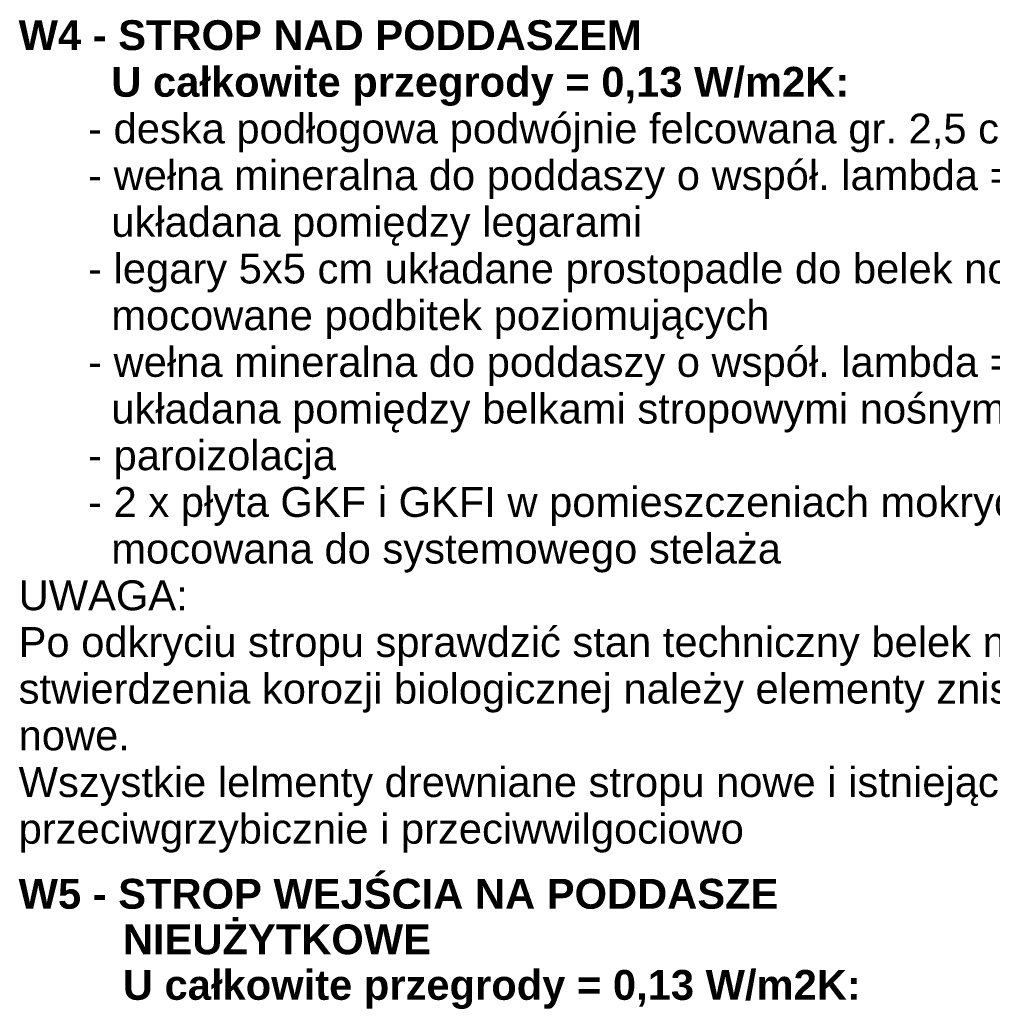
# Model space of a CAD drawing. Extents: x -396299 to -11759, y -15022 to 18278.
# Tile 118 of 205: x -159369 to -152852, y -274 to 6323. Entities that reach past the tile are written whole.
import ezdxf

# ---------------------------------------------------------------- set-up
doc = ezdxf.new("R2010")
doc.units = 0
doc.header["$MEASUREMENT"] = 0
doc.layers.add('Arch opisy_Nr_Pióra__5', color=7, linetype='Continuous', lineweight=13)
doc.styles.add('GENERATED_STYLE_8', font='arial.ttf')

msp = doc.modelspace()

# ---------------------------------------------------------------- texts
at = {"layer": 'Arch opisy_Nr_Pióra__5', "linetype": 'Continuous', "width": 9728.552, "attachment_point": 1, "style": 'GENERATED_STYLE_8'}
for s, insert, char_height, line_spacing_factor in [('\\A1;{\\fArial|b1|i0|c0|p38;W4 - STROP NAD PODDASZEM\\P        U całkowite przegrody = 0,13 W/m2K:\\P\\fArial|b0|i0|c0|p38;      - deska podłogowa podwójnie felcowana gr. 2,5 cm\\P      - wełna mineralna do poddaszy o współ. lambda = 0,033 W/mK- 5 cm\\P        układana pomiędzy legarami \\P      - legary 5x5 cm układane prostopadle do belek nośnych\\P        mocowane podbitek poziomujących\\P      - wełna mineralna do poddaszy o współ. lambda = 0,033 W/mK- 20 cm\\P        układana pomiędzy belkami stropowymi nośnymi \\P      - paroizolacja\\P      - 2 x płyta GKF i GKFI w pomieszczeniach mokrych\\P        mocowana do systemowego stelaża \\PUWAGA:\\PPo odkryciu stropu sprawdzić stan techniczny belek nośnych, wrazie stwierdzenia korozji biologicznej należy elementy zniszczone wymienić na nowe.\\PWszystkie lelmenty drewniane stropu nowe i istniejące należy zaimpregnować\\Pprzeciwgrzybicznie i przeciwwilgociowo}', (-159376.5, 6319.4), 199.9999, 0.938057), ('\\A1;{\\fArial|b1|i0|c0|p38;W5 - STROP WEJŚCIA NA PODDASZE\\P         NIEUŻYTKOWE\\P         U całkowite przegrody = 0,13 W/m2K:\\P\\fArial|b0|i0|c0|p38;      - wełna mineralna do poddaszy o współ. lambda = 0,033 W/mK- 25 cm \\P        z welonem\\P      - paroizolacja\\P      - istniejący strop z desek\\P      - 2 x płyta GKF mocowana do systemowego stelaża }', (-159376.5, 566.7), 200, 0.915471)]:
    msp.add_mtext(s, dxfattribs=dict(at, insert=insert, char_height=char_height, line_spacing_factor=line_spacing_factor))

doc.saveas('drawing.dxf')
